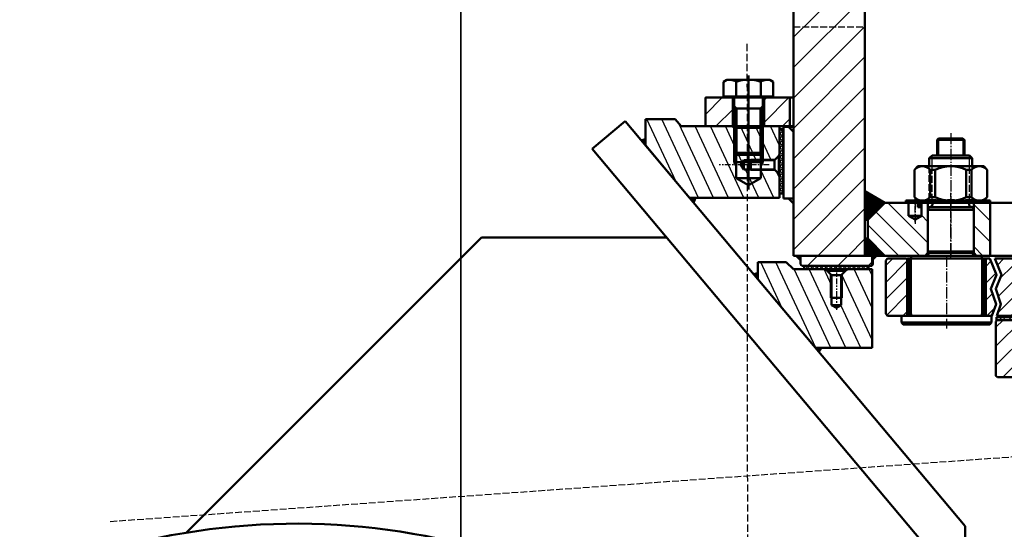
# Model space of a CAD drawing. Header units: millimetres. Extents: x 452087 to 582075, y 10891 to 81641.
# Tile 31 of 46: x 488162 to 488850, y 37507 to 37863. Entities that reach past the tile are written whole.
import ezdxf

# ---------------------------------------------------------------- set-up
doc = ezdxf.new("R2010")
doc.units = ezdxf.units.MM
for name, pattern in [('ACDINTGB', [9, 4, -1, 1, -1, 1, -1]), ('AM_DIN_F_W050', [6.25, 4.75, -1.5]), ('AM_DIN_G_W050', [13.75, 9.75, -1.5, 1, -1.5]), ('AM_DIN_G_W050x2', [6.875, 4.75, -0.875, 0.375, -0.875]), ('ГТО-1 Пунктир', [7, 5, -2])]:
    doc.linetypes.add(name, pattern=pattern)
for name, color, linetype, lineweight in [('AM_0', 7, 'Continuous', 50), ('AM_3', 6, 'AM_DIN_F_W050', 25), ('AM_5', 3, 'Continuous', 25), ('AM_6', 2, 'Continuous', 35), ('AM_7', 4, 'AM_DIN_G_W050', 25), ('AM_8', 1, 'Continuous', 25), ('Visible (ISO)', 7, 'Continuous', 50), ('ГТО-2_Бетон 0.35', 2, 'Continuous', 35), ('ГТО-2_Бетон 0.6', 2, 'Continuous', 60), ('ГТО-2_Пунктир', 151, 'ГТО-1 Пунктир', 25)]:
    doc.layers.add(name, color=color, linetype=linetype, lineweight=lineweight)
pattern_1 = [(135, (-2743.1365, -7906.0269), (0.449012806, 0.449012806), [])]

# ---------------------------------------------------------------- blocks, each defined once
blk = doc.blocks.new('wr67e56ue5AE')
at = {"layer": 'AM_8', "ltscale": 0.8}
h = blk.add_hatch(dxfattribs=at)
h.set_pattern_fill('_U', color=256, scale=15, angle=135, style=0, pattern_type=0)
h.set_pattern_definition([(45, (-2743.137, -7991.027), (10.606602, -10.606602), [])])
h.paths.add_polyline_path([(-1512.5, 12.5), (-1517.5, 12.5), (-1517.5, 457.5), (-1467.5, 457.5), (-1467.5, 12.5)])
at = {"layer": 'AM_8'}
h = blk.add_hatch(dxfattribs=at)
h.set_pattern_fill('ANSI31', color=256, scale=0.2, style=0)
h.set_pattern_definition([(135, (-4698.66406, -906.6795), (0.44901281, 0.44901281), [])])
h.paths.add_polyline_path([(-1467.5, 57.01), (-1453.5, 49.5), (-1465.5, 37.5), (-1467.5, 37.5)])
h.paths.add_polyline_path([(-1467.5, 24.5), (-1465.5, 24.5), (-1453.5, 12.5), (-1467.5, 12.5)])
at = {"layer": 'AM_8', "ltscale": 0.8}
h = blk.add_hatch(dxfattribs=at)
h.set_pattern_fill('_U', color=256, scale=10.4, angle=45, style=0, pattern_type=0)
h.set_pattern_definition([(135, (2838.95, -8625.637), (7.35391, 7.35391), [])])
h.paths.add_polyline_path([(-1437, 49.5), (-1437, 40.5), (-1432.5, 37.8), (-1428, 40.5), (-1428, 49.5), (-1423.5, 49.5), (-1423.5, 14.5), (-1425.5, 12.5), (-1453.5, 12.5), (-1465.5, 24.5), (-1465.5, 37.5), (-1453.5, 49.5)])
h.paths.add_polyline_path([(-1380, 49.5), (-1380, 12.5), (-1389.5, 12.5), (-1391.5, 14.5), (-1391.5, 49.5)])
at = {"layer": 'AM_8'}
h = blk.add_hatch(dxfattribs=at)
h.set_pattern_fill('ANSI31', color=256, scale=0.2, style=0)
h.set_pattern_definition(pattern_1)
h.paths.add_polyline_path([(-1515.5, 12.5), (-1512.5, 12.5), (-1512.5, 9.5)])
at = {"layer": 'AM_8', "ltscale": 0.8}
h = blk.add_hatch(dxfattribs=at)
h.set_pattern_fill('_U', color=256, scale=15, angle=135, style=0, pattern_type=0)
h.set_pattern_definition([(45, (-2743.137, -7906.027), (10.606602, -10.606602), [])])
edge = h.paths.add_edge_path()
edge.add_ellipse((-1463.5, 6.5), major_axis=(1, 0), ratio=1, start_angle=270, end_angle=360, ccw=False)
edge.add_line((-1463.5, 5.5), (-1511.5, 5.5))
edge.add_ellipse((-1511.5, 6.5), major_axis=(0, -1), ratio=1, start_angle=270, end_angle=360, ccw=False)
edge.add_line((-1512.5, 6.5), (-1512.5, 12.5))
edge.add_line((-1512.5, 12.5), (-1477.5, 12.5))
edge.add_line((-1477.5, 12.5), (-1464.5, 12.5))
edge.add_line((-1464.5, 12.5), (-1462.5, 12.5))
edge.add_line((-1462.5, 12.5), (-1462.5, 6.5))
at = {"layer": 'AM_8'}
h = blk.add_hatch(dxfattribs=at)
h.set_pattern_fill('ANSI31', color=256, scale=0.2, style=0)
h.set_pattern_definition(pattern_1)
h.paths.add_polyline_path([(-1462.5, 12.5), (-1459.5, 12.5), (-1462.5, 9.5)])
at = {"layer": 'AM_0'}
for p, q in [((-1517.5, 172.5), (-1517.5, 457.5)), ((-1467.5, 12.5), (-1467.5, 457.5)), ((-1517.5, 12.5), (-1517.5, 172.5)), ((-1524.5, 102.5), (-1524.5, 52.5)), ((-1524.5, 102.5), (-1517.5, 102.5)), ((-1521, 102.5), (-1517.5, 99)), ((-1453.5, 49.5), (-1467.5, 57.58, 0)), ((-1524.5, 52.5), (-1517.5, 52.5)), ((-1521, 52.5), (-1517.5, 49)), ((-1453.5, 49.5), (-1465.5, 37.5, 0)), ((-439.76, 49.5), (-1453.5, 49.5)), ((-439.76, 49.5), (-1453.5, 49.5)), ((-1437, 40.5), (-1437, 49.5)), ((-1437, 49.5), (-1428, 49.5)), ((-1428, 49.5), (-1428, 40.5)), ((-1423.5, 49.5), (-1423.5, 14.5)), ((-1391.5, 49.5), (-1423.5, 49.5)), ((-1391.5, 14.5), (-1391.5, 49.5)), ((-1380, 12.5), (-1380, 49.5)), ((-1465.5, 37.5, 0), (-1467.5, 37.5, 0)), ((-1465.5, 37.5, 0), (-1465.5, 24.5)), ((-1432.5, 37.8), (-1437, 40.5)), ((-1428, 40.5), (-1437, 40.5)), ((-1428, 40.5), (-1432.5, 37.8)), ((-1465.5, 24.5), (-1467.5, 24.5)), ((-1465.5, 24.5), (-1453.5, 12.5, 0)), ((-1423.5, 14.5), (-1425.5, 12.5)), ((-1423.5, 14.5), (-1391.5, 14.5)), ((-1389.5, 12.5), (-1391.5, 14.5)), ((-1517.5, 12.5), (-439.76, 12.5)), ((-1477.5, 12.5), (-1517.5, 12.5)), ((-1517.5, 12.5), (-439.76, 12.5)), ((-1512.5, 9.5), (-1515.5, 12.5)), ((-1512.5, 6.5), (-1512.5, 12.5)), ((-1512.5, 12.5), (-1462.5, 12.5)), ((-1459.5, 12.5), (-1462.5, 9.5)), ((-1462.5, 12.5), (-1462.5, 6.5)), ((-1462.5, 9.5), (-1459.5, 12.5)), ((-1462.1, 9.9), (-1462.1, 6.5)), ((-1389.5, 12.5), (-1425.5, 12.5)), ((-1463.5, 5.5), (-1511.5, 5.5)), ((-1463.13, 5.5), (-1463.5, 5.5))]:
    blk.add_line(p, q, dxfattribs=at)
for centre, start, end in [((-1511.5, 6.5), 180, 270), ((-1463.5, 6.5), 270, 0)]:
    blk.add_arc(centre, 1, start, end, dxfattribs=at)
blk.add_open_spline([(-1462.1, 6.5), (-1462.1, 6.41), (-1462.12, 6.32), (-1462.17, 6.13), (-1462.22, 6.04), (-1462.34, 5.85), (-1462.42, 5.77), (-1462.6, 5.63), (-1462.7, 5.58), (-1462.91, 5.52), (-1463.02, 5.5), (-1463.13, 5.5), (-1463.13, 5.5), (-1463.13, 5.5)], degree=3, knots=[0, 0, 0, 0, 0.0280624, 0.0280624, 0.0601226, 0.0601226, 0.1028834, 0.1028834, 0.1450799, 0.1450799, 0.1893859, 0.1893859, 0.1900122, 0.1900122, 0.1900122, 0.1900122], dxfattribs=at)
at = {"layer": 'AM_3'}
blk.add_line((-1517.5, 172.5), (-1467.5, 172.5), dxfattribs=at)
at = {"layer": 'AM_7', "linetype": 'AM_DIN_G_W050x2'}
blk.add_line((-1432.5, 35.86), (-1432.5, 52.5), dxfattribs=at)
at = {"layer": 'AM_7'}
blk.add_line((-1407.5, 11.5), (-1407.5, 52.5), dxfattribs=at)
at = {"layer": 'AM_7', "ltscale": 0.8}
blk.add_line((-1410.5, 12.5), (-1410.5, -38.42, 0), dxfattribs=at)
blk = doc.blocks.new('x2')
at = {"layer": 'AM_0'}
for p, q in [((3098.18, -1514.19), (3093.98, -1519.19)), ((3118.98, -1514.19), (3098.18, -1514.19)), ((3118.98, -1532.39), (3118.98, -1514.19)), ((3093.98, -1519.19), (3025.19, -1519.19)), ((3025.19, -1519.19), (3025.19, -1569.19)), ((3118.98, -1532.39), (3088.1, -1569.19)), ((3025.19, -1569.19), (3088.1, -1569.19))]:
    blk.add_line(p, q, dxfattribs=at)
blk = doc.blocks.new('WSEAW4RW4')
at = {"layer": 'AM_8'}
h = blk.add_hatch(dxfattribs=at)
h.set_pattern_fill('_U', color=256, scale=11, angle=135, style=0, pattern_type=0)
h.set_pattern_definition([(45, (-2756.252, -1564.675), (7.778175, -7.778175), [])])
edge = h.paths.add_edge_path()
edge.add_line((-1559.97, 1362.5), (-1559.97, 1382.5))
edge.add_line((-1578.97, 1382.5), (-1559.97, 1382.5))
edge.add_line((-1578.97, 1362.5), (-1578.97, 1382.5))
edge.add_line((-1559.97, 1362.5), (-1578.97, 1362.5))
edge = h.paths.add_edge_path()
edge.add_line((-1537.97, 1382.5), (-1537.97, 1362.5))
edge.add_line((-1519.97, 1362.5), (-1537.97, 1362.5))
edge.add_line((-1519.97, 1382.5), (-1519.97, 1362.5))
edge.add_line((-1537.97, 1382.5), (-1519.97, 1382.5))
h.paths.add_polyline_path([(-1537.97, 1362.5), (-1559.97, 1362.5), (-1559.97, 1382.5), (-1537.97, 1382.5)], flags=17)
h.paths.add_polyline_path([(-1537.97, 1362.5), (-1559.97, 1362.5), (-1559.97, 1382.5), (-1537.97, 1382.5)], flags=17)
h = blk.add_hatch(dxfattribs=at)
h.set_pattern_fill('ANSI31', color=256, scale=3, angle=20, style=0)
h.set_pattern_definition([(115, (-71.038, -1866.614), (8.632582, 4.02544), [])])
h.paths.add_polyline_path([(-1621.04, 1349.3), (-1621.04, 1367.5), (-1600.23, 1367.5), (-1596.04, 1362.5), (-1527.25, 1362.5), (-1527.25, 1343.02), (-1527.63, 1341.76), (-1530.77, 1338.7), (-1552.27, 1338.7), (-1554.19, 1335.5), (-1552.27, 1332.3), (-1530.77, 1332.3), (-1527.63, 1329.18), (-1527.25, 1327.98), (-1527.25, 1312.5), (-1590.16, 1312.5)])
h = blk.add_hatch(dxfattribs=at)
h.set_pattern_fill('_U', color=256, scale=2.3, angle=45, style=0, double=1, pattern_type=0)
h.set_pattern_definition([(135, (-2757.035, -1559.6752), (1.6263456, 1.6263456), []), (45, (-2757.035, -1559.6752), (1.6263456, -1.6263456), [])])
h.paths.add_polyline_path([(-1527.25, 1315.5), (-1527.25, 1360.5), (-1524.75, 1360.5), (-1524.75, 1315.5)])
h = blk.add_hatch(dxfattribs=at)
h.set_pattern_fill('ANSI31', color=256, scale=3, angle=20, style=0)
h.set_pattern_definition([(115, (-162.5, -1757.614), (8.632582, 4.02544), [])])
h.paths.add_polyline_path([(-1542.5, 1255.71), (-1542.5, 1267.5), (-1522.5, 1267.5), (-1517.5, 1262.5), (-1495.5, 1262.5), (-1493.96, 1261.46), (-1490.82, 1258.32), (-1490.82, 1237.5), (-1487.5, 1235.5), (-1484.18, 1237.5), (-1484.18, 1258.32), (-1481.04, 1261.46), (-1479.5, 1262.5), (-1462.5, 1262.5), (-1462.5, 1207.5), (-1502.05, 1207.5)])
at = {"layer": 'AM_8', "ltscale": 0.8}
h = blk.add_hatch(dxfattribs=at)
h.set_pattern_fill('_U', color=256, scale=2.3, angle=45, style=0, double=1, pattern_type=0)
h.set_pattern_definition([(135, (-2859.785, -1447.1752), (1.6263456, 1.6263456), []), (45, (-2859.785, -1447.1752), (1.6263456, -1.6263456), [])])
h.paths.add_polyline_path([(-1510, 1262.5), (-1510, 1265), (-1465, 1265), (-1465, 1262.5)])
at = {"layer": 'AM_0'}
for p, q in [((-1548.97, 1398), (-1548.97, 1339.5)), ((-1566.29, 1393.66), (-1563.97, 1395)), ((-1566.29, 1393.66), (-1566.29, 1383.3)), ((-1563.97, 1395), (-1533.97, 1395)), ((-1557.63, 1393.66), (-1557.63, 1383.3)), ((-1548.97, 1325.34), (-1548.97, 1396.76)), ((-1540.3, 1393.66), (-1540.3, 1383.3)), ((-1531.64, 1393.66), (-1533.97, 1395)), ((-1531.64, 1393.66), (-1531.64, 1383.3)), ((-1563.06, 1383.3), (-1566.29, 1383.3)), ((-1534.87, 1383.3), (-1563.06, 1383.3)), ((-1563.06, 1383.3), (-1563.06, 1382.5)), ((-1563.06, 1382.5), (-1558.97, 1382.5)), ((-1559.97, 1382.5), (-1559.97, 1362.5)), ((-1558.97, 1382.5), (-1558.97, 1376.53)), ((-1558.97, 1382.5), (-1538.97, 1382.5)), ((-1538.97, 1382.5), (-1538.97, 1376.53)), ((-1538.97, 1382.5), (-1534.87, 1382.5)), ((-1537.97, 1382.5), (-1537.97, 1362.5)), ((-1534.87, 1383.3), (-1534.87, 1382.5)), ((-1531.64, 1383.3), (-1534.87, 1383.3)), ((-1519.97, 1382.5), (-1517.5, 1382.5)), ((-1557.43, 1375), (-1558.97, 1376.53)), ((-1558.97, 1375), (-1558.97, 1376.53)), ((-1558.97, 1375), (-1558.97, 1344.03)), ((-1538.97, 1375), (-1558.97, 1375)), ((-1557.43, 1375), (-1557.43, 1342.5)), ((-1540.5, 1375), (-1538.97, 1376.53)), ((-1540.5, 1375), (-1540.5, 1342.5)), ((-1538.97, 1375), (-1538.97, 1376.53)), ((-1538.97, 1375), (-1538.97, 1344.03)), ((-1635.14, 1366.12), (-1658.13, 1346.83)), ((-1635.14, 1366.12), (-1397.5, 1082.9)), ((-1548.97, 1318.31), (-1548.97, 1365.5)), ((-1559.75, 1362.21), (-1560.25, 1362.5)), ((-1558.4, 1361.43), (-1559.75, 1362.21)), ((-1558.97, 1362.21), (-1558.97, 1344.03)), ((-1558.4, 1361.43), (-1541.1, 1361.43)), ((-1557.61, 1361.43), (-1557.61, 1342.68)), ((-1550.53, 1362.5), (-1548.97, 1362.5)), ((-1548.97, 1362.5), (-1543.75, 1362.5)), ((-1547.68, 1362.5), (-1543.68, 1362.5)), ((-1543.75, 1362.5), (-1539.75, 1362.5)), ((-1543.68, 1362.5), (-1538.46, 1362.5)), ((-1541.1, 1361.43), (-1539.75, 1362.21)), ((-1540.32, 1361.43), (-1540.32, 1342.68)), ((-1539.75, 1362.21), (-1539.25, 1362.5)), ((-1538.97, 1362.21), (-1538.97, 1344.03)), ((-1538.54, 1362.5), (-1517.5, 1362.5)), ((-1590.16, 1312.5), (-1621.04, 1349.3)), ((-1658.13, 1346.83), (-1427.5, 1071.98)), ((-1538.97, 1344.03), (-1558.97, 1344.03)), ((-1558.97, 1344.03), (-1557.43, 1342.5)), ((-1558.97, 1344.03), (-1558.97, 1337.5)), ((-1557.61, 1342.68), (-1557.61, 1326.3)), ((-1540.5, 1342.5), (-1557.43, 1342.5)), ((-1543.91, 1342.5), (-1554.02, 1342.5)), ((-1540.5, 1342.5), (-1538.97, 1344.03)), ((-1540.32, 1342.68), (-1540.32, 1326.3)), ((-1538.97, 1344.03), (-1538.97, 1337.5)), ((-1527.25, 1343.02), (-1527.63, 1341.82)), ((-1558.97, 1337.5), (-1557.61, 1335)), ((-1538.97, 1337.5), (-1558.97, 1337.5)), ((-1554.19, 1335.5), (-1552.27, 1338.7)), ((-1554.19, 1335.5), (-1552.27, 1332.3)), ((-1552.27, 1338.7), (-1552.27, 1332.3)), ((-1552.27, 1338.7), (-1530.77, 1338.7)), ((-1547.27, 1339.47), (-1547.27, 1331.53)), ((-1538.97, 1337.5), (-1540.32, 1335)), ((-1527.63, 1341.82), (-1530.77, 1338.7)), ((-1552.27, 1332.3), (-1530.77, 1332.3)), ((-1530.77, 1332.3), (-1527.63, 1329.18)), ((-1527.63, 1329.18), (-1527.25, 1327.98)), ((-1548.97, 1321.31), (-1557.61, 1326.3)), ((-1540.32, 1326.3), (-1557.61, 1326.3)), ((-1548.97, 1321.31), (-1540.32, 1326.3)), ((-1735.48, 1284.69), (-1941.73, 1078.44)), ((-1735.48, 1284.69), (-1605.98, 1284.69)), ((-1542.5, 1255.71), (-1542.5, 1267.5)), ((-1542.5, 1267.5), (-1522.5, 1267.5)), ((-1522.5, 1267.5), (-1517.5, 1262.5)), ((-1517.5, 1262.5), (-1462.5, 1262.5)), ((-1493.96, 1261.46), (-1495.5, 1262.5)), ((-1481.04, 1261.46), (-1493.96, 1261.46)), ((-1490.82, 1258.32), (-1493.96, 1261.46)), ((-1484.18, 1258.32), (-1481.04, 1261.46)), ((-1481.04, 1261.46), (-1479.5, 1262.5)), ((-1462.5, 1262.5), (-1462.5, 1207.5)), ((-1502.05, 1207.5), (-1542.5, 1255.71)), ((-1490.82, 1258.32), (-1484.18, 1258.32)), ((-1490.82, 1237.5), (-1490.82, 1258.32)), ((-1484.18, 1237.5), (-1484.18, 1258.32)), ((-1491.5, 1242.5), (-1483.5, 1242.5)), ((-1490.82, 1237.5), (-1484.18, 1237.5)), ((-1487.5, 1235.5), (-1490.82, 1237.5)), ((-1487.5, 1235.5), (-1484.18, 1237.5)), ((-1462.5, 1207.5), (-1502.05, 1207.5)), ((-1397.5, 932.5), (-1397.5, 1082.9))]:
    blk.add_line(p, q, dxfattribs=at)
for points in [[(-1578.97, 1362.5), (-1578.97, 1382.5), (-1563.06, 1382.5)], [(-1563.06, 1382.5), (-1557.28, 1382.5)], [(-1557.28, 1382.5), (-1550.5, 1382.5)], [(-1550.5, 1382.5), (-1547.43, 1382.5)], [(-1547.43, 1382.5), (-1540.65, 1382.5)], [(-1540.65, 1382.5), (-1534.87, 1382.5)], [(-1534.87, 1382.5), (-1519.97, 1382.5), (-1519.97, 1362.5), (-1538.97, 1362.5)], [(-1548.97, 1362.5), (-1550.53, 1362.5)], [(-1543.75, 1362.5), (-1548.97, 1362.5)], [(-1543.68, 1362.5), (-1547.68, 1362.5)], [(-1539.75, 1362.5), (-1543.75, 1362.5)], [(-1538.46, 1362.5), (-1543.68, 1362.5)], [(-1524.75, 1360.5), (-1527.25, 1360.5), (-1527.25, 1315.5), (-1524.75, 1315.5), (-1524.75, 1360.5)]]:
    blk.add_lwpolyline(points, dxfattribs=at)
at = {"layer": 'AM_0', "ltscale": 0.8}
blk.add_lwpolyline([(-1510, 1262.5), (-1465, 1262.5), (-1465, 1265), (-1510, 1265)], close=True, dxfattribs=at)
at = {"layer": 'AM_0'}
for centre, radius, start, end in [((-1561.96, 1387.34), 7.66, 55.55313, 115.55313), ((-1548.97, 1366.36), 28.64, 72.38753, 107.61247), ((-1535.97, 1387.34), 7.66, 64.44687, 124.44687), ((-1864.97, 610.2), 474.49, 41.16102, 318.77441)]:
    blk.add_arc(centre, radius, start, end, dxfattribs=at)
for points, knots in [([(-1530.77, 1338.7), (-1530.77, 1338.7), (-1530.77, 1338.65), (-1530.77, 1338.41), (-1530.77, 1338.14), (-1530.78, 1337.4), (-1530.78, 1336.93), (-1530.78, 1335.85), (-1530.78, 1335.24), (-1530.78, 1333.85), (-1530.77, 1333.13), (-1530.77, 1332.44), (-1530.77, 1332.3), (-1530.77, 1332.3)], [2.100452, 2.100452, 2.100452, 2.100452, 2.30106, 2.30106, 2.622032, 2.622032, 2.956582, 2.956582, 3.324855, 3.324855, 3.857609, 3.857609, 4.200904, 4.200904, 4.200904, 4.200904]), ([(-1527.63, 1341.82), (-1527.63, 1341.82), (-1527.63, 1341.73), (-1527.64, 1341.24), (-1527.64, 1340.7), (-1527.64, 1339.26), (-1527.65, 1338.36), (-1527.65, 1336.28), (-1527.65, 1335.1), (-1527.65, 1332.39), (-1527.64, 1330.95), (-1527.63, 1329.5), (-1527.63, 1329.18), (-1527.63, 1329.18)], [-2.357337, -2.357337, -2.357337, -2.357337, -2.131802, -2.131802, -1.770946, -1.770946, -1.404447, -1.404447, -0.998157, -0.998157, -0.409247, -0.409247, 0, 0, 0, 0])]:
    blk.add_open_spline(points, degree=3, knots=knots, dxfattribs=at)
for points in [[(-1621.04, 1349.3), (-1624.35, 1353.25), (-1621.04, 1354.3)], [(-1585.16, 1312.5), (-1586.63, 1308.3), (-1590.16, 1312.5)], [(-1542.5, 1255.71), (-1545.81, 1259.65), (-1542.5, 1260.71)], [(-1502.05, 1207.5), (-1497.05, 1207.5), (-1499.27, 1204.19)]]:
    blk.add_solid(points, dxfattribs=at)
at = {"layer": 'AM_5'}
for p, q in [((-1547.27, 1339.47), (-1529.99, 1339.47)), ((-1529.99, 1331.53), (-1547.27, 1331.53)), ((-1491.5, 1242.5), (-1491.5, 1259)), ((-1483.5, 1259), (-1483.5, 1242.5))]:
    blk.add_line(p, q, dxfattribs=at)
at = {"layer": 'AM_7', "linetype": 'ACDINTGB'}
for p, q in [((-1548.97, 1367.21), (-1548.97, 1325.62)), ((-1534.44, 1335.5), (-1570.01, 1335.5)), ((-1487.5, 1265.17), (-1487.5, 1233.55))]:
    blk.add_line(p, q, dxfattribs=at)
at = {"layer": 'AM_6', "xscale": -1}
blk.add_blockref('x2', (1497.94, 2881.69), dxfattribs=at)
blk = doc.blocks.new('wefwrwr')
at = {"layer": 'AM_8'}
h = blk.add_hatch(dxfattribs=at)
h.set_pattern_fill('ANSI31', color=256, scale=2.5, angle=90, style=0, double=1)
h.set_pattern_definition([(135, (98370.956, 8990.535), (-5.6126601, -5.6126601), [])])
h.paths.add_polyline_path([(252.15, 35.7), (256.77, 47), (244.43, 47), (243.93, 46.5), (243.93, 7.5), (244.43, 7), (255.26, 7), (252.43, 15.15), (256.11, 25.9)])
at = {"layer": 'AM_8', "ltscale": 0.8}
h = blk.add_hatch(dxfattribs=at)
h.set_pattern_fill('_U', color=256, scale=8.32, angle=45, style=0, pattern_type=0)
h.set_pattern_definition([(135, (98335.956, 8990.535), (5.8831284, 5.8831284), [])])
h.paths.add_polyline_path([(333, 45.73), (331.73, 47), (318.5, 47), (318, 46.5), (318, 7.5), (318.5, 7), (331.73, 7), (333, 8.27)])
h.paths.add_polyline_path([(260.22, 47), (255.6, 35.7), (259.56, 25.9), (255.88, 15.15), (258.71, 7), (262.5, 7), (263, 7.5), (263, 46), (263.27, 47)])
at = {"layer": 'AM_8'}
h = blk.add_hatch(dxfattribs=at)
h.set_pattern_fill('_U', color=256, scale=9.4, angle=135, style=0, pattern_type=0)
h.set_pattern_definition([(135, (1623.1365, -7869.527), (-6.646804, -6.646804), [])])
h.paths.add_polyline_path([(254.93, -36), (255.93, -35), (255.93, 3), (254.93, 4), (234.16, 4), (232.43, 1), (232.43, -35), (233.43, -36), (241.43, -36), (244.43, -36), (246.93, -36)])
h = blk.add_hatch(dxfattribs=at)
h.set_pattern_fill('_U', color=256, scale=4.6, angle=45, style=0, double=1, pattern_type=0)
h.set_pattern_definition([(135, (-1225.2764, -7869.527), (3.2526912, 3.2526912), []), (45, (-1225.2764, -7869.527), (3.2526912, -3.2526912), [])])
h.paths.add_polyline_path([(242.43, 6), (255.43, 6), (255.43, 4), (242.43, 4)])
for p, q in [((308, 86, 0), (308, 77, 0)), ((309, 85, 0), (309, 83, 0)), ((310.5, 83, 0), (309, 83, 0)), ((310.5, 85, 0), (310.5, 83, 0)), ((317, 86, 0), (317, 77, 0)), ((308, 77, 0), (312.5, 74.4, 0)), ((317, 77, 0), (312.5, 74.4, 0)), ((315.5, 47), (265.5, 47))]:
    blk.add_line(p, q)
for radius, end in [(1, 90), (2.5, 23.57818)]:
    blk.add_arc((308, 85, 0), radius, 0, end)
at = {"layer": 'AM_0'}
for p, q in [((274.39, 119, 0), (272.5, 117.11, 0)), ((272.5, 111.5, 0), (272.5, 117.11, 0)), ((272.5, 117.11, 0), (302.5, 117.11, 0)), ((300.61, 119, 0), (274.39, 119, 0)), ((302.5, 117.11, 0), (300.61, 119, 0)), ((302.5, 111.5, 0), (302.5, 117.11, 0)), ((264.5, 111.5, 0), (262.08, 109.08, 0)), ((310.5, 111.5, 0), (264.5, 111.5, 0)), ((310.5, 111.5, 0), (312.93, 109.08, 0)), ((262.08, 89.93, 0), (262.08, 109.08, 0)), ((262.08, 109.08, 0), (262.16, 109.08, 0)), ((262.16, 89.93, 0), (262.16, 109.08, 0)), ((273, 89.93, 0), (273, 109.08, 0)), ((273, 109.08, 0), (276.66, 109.08, 0)), ((276.66, 89.93, 0), (276.66, 109.08, 0)), ((298.34, 89.93, 0), (298.34, 109.08, 0)), ((302, 109.08, 0), (298.34, 109.08, 0)), ((302, 89.93, 0), (302, 109.08, 0)), ((312.84, 89.93, 0), (312.84, 109.08, 0)), ((312.93, 109.08, 0), (312.84, 109.08, 0)), ((312.93, 89.93, 0), (312.93, 109.08, 0)), ((264.5, 87.5, 0), (262.08, 89.93, 0)), ((262.08, 89.93, 0), (262.16, 89.93, 0)), ((273, 89.93, 0), (276.66, 89.93, 0)), ((302, 89.93, 0), (298.34, 89.93, 0)), ((310.5, 87.5, 0), (312.93, 89.93, 0)), ((312.93, 89.93, 0), (312.84, 89.93, 0)), ((260, 87.5, 0), (319, 87.5, 0)), ((260, 86), (260, 87.5, 0)), ((274.48, 86, 0), (260, 86, 0)), ((263.4, 86, 0), (274.48, 86, 0)), ((310.5, 87.5, 0), (264.5, 87.5, 0)), ((271.5, 86, 0), (271.5, 87.5, 0)), ((272.04, 83, 0), (271.5, 81, 0)), ((302.96, 83, 0), (272.04, 83, 0)), ((274.16, 86.41, 0), (273.08, 87.5, 0)), ((319, 86, 0), (300.52, 86, 0)), ((300.84, 86.41, 0), (301.92, 87.5, 0)), ((302.96, 83, 0), (303.5, 81, 0)), ((303.5, 86, 0), (303.5, 87.5, 0)), ((319, 87.5, 0), (319, 86, 0)), ((271.5, 81, 0), (303.5, 81, 0)), ((317, 77, 0), (308, 77, 0)), ((266.04, 49), (265.5, 47)), ((314.96, 49), (266.04, 49)), ((303.5, 51.89), (271.5, 51.89)), ((271.5, 51.89), (271.79, 51.4)), ((303.5, 51.89), (303.21, 51.4)), ((314.96, 49), (315.5, 47)), ((244.43, 47), (256.77, 47)), ((260.22, 47, 0), (265.02, 47, 0)), ((262.5, 47, 0), (263, 46.5, 0)), ((263, 46, 0), (263.27, 47, 0)), ((263, 46.5, 0), (263, 8, 0)), ((265.02, 47, 0), (263.27, 47, 0)), ((263.27, 47, 0), (265.02, 47, 0)), ((264.7, 47, 0), (264.7, 7, 0)), ((265.5, 45.2, 0), (265.02, 47, 0)), ((265.02, 47, 0), (265.5, 47, 0)), ((265.5, 47), (265.5, 8.63, 0)), ((315.5, 47), (315.5, 8.63, 0)), ((315.5, 45.2, 0), (315.98, 47, 0)), ((317.73, 47, 0), (315.5, 47, 0)), ((316.3, 47, 0), (316.3, 7, 0)), ((318, 46, 0), (317.73, 47, 0)), ((318.5, 47, 0), (318, 46.5, 0)), ((318, 46.5, 0), (318, 7.5, 0)), ((318.5, 47, 0), (331.73, 47, 0)), ((331.73, 47, 0), (333, 45.73, 0)), ((333, 45.73, 0), (333, 8.27, 0)), ((255.26, 7), (241.91, 7)), ((262.5, 7, 0), (258.71, 7, 0)), ((259, 2.28, 0), (259, 7, 0)), ((259, 7, 0), (322, 7, 0)), ((262.5, 7, 0), (263, 7.5, 0)), ((263, 8, 0), (263.27, 7, 0)), ((263, 8, 0), (263, 7.5, 0)), ((263.27, 7, 0), (265.02, 7, 0)), ((265.5, 8.8, 0), (265.02, 7, 0)), ((265.87, 8, 0), (265.5, 8.63, 0)), ((315.13, 8, 0), (315.5, 8.63, 0)), ((315.5, 8.8, 0), (315.98, 7, 0)), ((317.73, 7, 0), (315.98, 7, 0)), ((318, 8, 0), (317.73, 7, 0)), ((318.5, 7, 0), (318, 7.5, 0)), ((331.73, 7, 0), (318.5, 7, 0)), ((322, 2.28, 0), (322, 7, 0)), ((333, 8.27, 0), (331.73, 7, 0)), ((177.12, 4), (254.93, 4)), ((254.93, 4), (255.93, 3)), ((255.93, -35), (255.93, 3)), ((260.27, 1.01, 0), (259, 2.28, 0)), ((322, 2.28, 0), (259, 2.28, 0)), ((320.73, 1.01, 0), (260.27, 1.01, 0)), ((320.73, 1.01, 0), (322, 2.28, 0)), ((229.45, -36), (254.93, -36)), ((254.93, -36), (255.93, -35))]:
    blk.add_line(p, q, dxfattribs=at)
at = {"layer": 'AM_0', "ltscale": 0.8}
for p, q in [((271.5, 81, 0), (271.5, 51.89)), ((303.5, 81, 0), (303.5, 51.89))]:
    blk.add_line(p, q, dxfattribs=at)
at = {"layer": 'AM_0', "color": 3, "elevation": 0}
for points in [[(255.26, 7), (252.43, 15.15), (256.11, 25.9), (252.15, 35.7), (256.77, 47)], [(258.71, 7), (255.88, 15.15), (259.56, 25.9), (255.6, 35.7), (260.22, 47)]]:
    blk.add_lwpolyline(points, dxfattribs=at)
at = {"layer": 'AM_0'}
blk.add_lwpolyline([(255.43, 4), (255.43, 6), (242.43, 6), (242.43, 4)], close=True, dxfattribs=at)
for centre, radius, start, end in [((267.58, 104.23, 0), 7.27, 41.77726, 138.22274), ((287.5, 86.08, 0), 25.42, 64.77234, 115.22766), ((307.42, 104.23, 0), 7.27, 41.77726, 138.22274), ((267.58, 94.77, 0), 7.27, 221.77726, 318.22274), ((287.5, 112.93, 0), 25.42, 244.77234, 295.22766), ((307.42, 94.77, 0), 7.27, 221.77726, 318.22274), ((272.75, 85, 0), 2, 270, 45), ((302.25, 85, 0), 2, 135, 270), ((270.4, 50.6), 1.6, 270, 30), ((304.6, 50.6), 1.6, 150, 270), ((265, 7.5, 0), 1, 330, 30), ((316, 7.5, 0), 1, 150, 210)]:
    blk.add_arc(centre, radius, start, end, dxfattribs=at)
at = {"layer": 'AM_3'}
for p, q in [((272.5, 88.08, 0), (272.5, 111.5, 0)), ((274.39, 87.5, 0), (274.39, 111.5, 0)), ((300.61, 87.5, 0), (300.61, 111.5, 0)), ((302.5, 88.08, 0), (302.5, 111.5, 0)), ((272.5, 88.08, 0), (302.5, 88.08, 0)), ((273.08, 87.5, 0), (272.5, 88.08, 0)), ((301.92, 87.5, 0), (302.5, 88.08, 0))]:
    blk.add_line(p, q, dxfattribs=at)
at = {"layer": 'AM_3', "ltscale": 0.8}
for p, q in [((264.5, 6.63, 0), (263.87, 7, 0)), ((316.5, 6.63, 0), (317.13, 7, 0))]:
    blk.add_line(p, q, dxfattribs=at)
at = {"layer": 'AM_3'}
blk.add_arc((308, 85, 0), 2.5, 23.57818, 90, dxfattribs=at)
at = {"layer": 'AM_3', "ltscale": 0.8}
for centre, start, end in [((265, 7.5, 0), 240, 330), ((316, 7.5, 0), 210, 300)]:
    blk.add_arc(centre, 1, start, end, dxfattribs=at)
at = {"layer": 'AM_5'}
for p, q in [((274.39, 111.5, 0), (274.39, 119, 0)), ((300.61, 111.5, 0), (300.61, 119, 0)), ((274.39, 86.14, 0), (274.39, 87.5, 0)), ((300.61, 86.14, 0), (300.61, 87.5, 0))]:
    blk.add_line(p, q, dxfattribs=at)
at = {"layer": 'AM_7', "ltscale": 0.8}
for p, q in [((287.5, 134.71, 0), (287.5, 49)), ((312.5, 89.06, 0), (312.5, 71.28, 0)), ((290.5, 49), (290.5, -1.92, 0))]:
    blk.add_line(p, q, dxfattribs=at)
at = {"layer": 'AM_7', "linetype": 'AM_DIN_G_W050x2'}
blk.add_line((287.5, 83, 0), (287.5, 93, 0), dxfattribs=at)
at = {"layer": 'Visible (ISO)'}
for p, q in [((279.03, 131, 0), (279, 131, 0)), ((279.03, 131, 0), (295.97, 131, 0)), ((296, 131, 0), (295.97, 131, 0)), ((278, 130, 0), (278.63, 130, 0)), ((278, 119, 0), (278, 130, 0)), ((296.37, 130, 0), (278.63, 130, 0)), ((278.63, 119, 0), (278.63, 130, 0)), ((296.37, 130, 0), (297, 130, 0)), ((296.37, 119, 0), (296.37, 130, 0)), ((297, 119, 0), (297, 130, 0))]:
    blk.add_line(p, q, dxfattribs=at)
for points in [[(279, 131, 0), (278.67, 130.67, 0), (278.33, 130.33, 0), (278, 130, 0)], [(279.03, 131, 0), (278.89, 130.67, 0), (278.76, 130.33, 0), (278.63, 130, 0)], [(295.97, 131, 0), (296.11, 130.67, 0), (296.24, 130.33, 0), (296.37, 130, 0)], [(296, 131, 0), (296.33, 130.67, 0), (296.67, 130.33, 0), (297, 130, 0)]]:
    blk.add_open_spline(points, degree=3, dxfattribs=at)
blk = doc.blocks.new('_гто-2_рев 4')
at = {"layer": 'AM_3'}
blk.add_line((1995.14, 476.08), (-2220.61, 778.1), dxfattribs=at)
at = {"layer": 'AM_0', "extrusion": (0, 0, -1), "zscale": -1}
for name, p in [('wr67e56ue5AE', (0, 649.3)), ('WSEAW4RW4', (0, -610.2))]:
    blk.add_blockref(name, p, dxfattribs=at)
at = {"layer": 'AM_0'}
blk.add_blockref('wefwrwr', (1120, 612.8), dxfattribs=at)

msp = doc.modelspace()

# ---------------------------------------------------------------- linework, layer by layer
at = {"layer": 'ГТО-2_Бетон 0.35'}
msp.add_lwpolyline([(488470.57, 42536.13), (488470.57, 40436.13), (488470.57, 40436.13), (488470.57, 37436.11)], dxfattribs=at)
at = {"layer": 'ГТО-2_Пунктир'}
msp.add_lwpolyline([(488670.57, 37846.03), (488670.92, 37435.87)], dxfattribs=at)

# ---------------------------------------------------------------- block references
at = {"layer": 'ГТО-2_Бетон 0.6', "color": 1, "xscale": -1}
msp.add_blockref('_гто-2_рев 4', (490220.57, 37036.13), dxfattribs=at)

doc.saveas('drawing.dxf')
